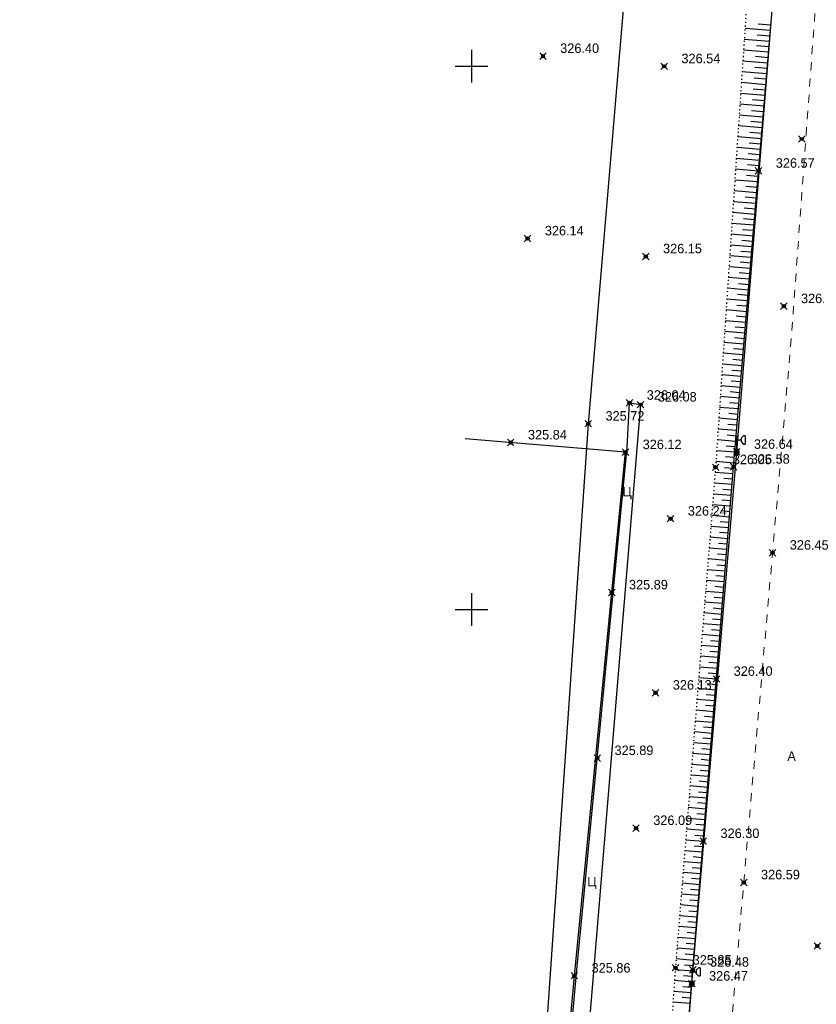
# Model space of a CAD drawing. Header units: metres. Extents: x 707528 to 709248, y 4308395 to 4311045.
# Tile 43 of 104: x 708137 to 708210, y 4309259 to 4309350. Entities that reach past the tile are written whole.
import ezdxf

# ---------------------------------------------------------------- set-up
doc = ezdxf.new("R2010")
doc.units = ezdxf.units.M
doc.header["$LTSCALE"] = 0.5
doc.header["$PDMODE"] = 35
doc.header["$PDSIZE"] = 0.3
for name, pattern in [('Auto_Street_NotBorder_Line_m1', [3, 1.5, -1.5]), ('ДОРОГИ_СТРОЯЩ', [9, 8, -1]), ('Контура низ откосов  Штриховая 0.1-0.5 - - - - - - -', [0.6, 0.1, -0.5])]:
    doc.linetypes.add(name, pattern=pattern)
for name, color, linetype in [('(001) Сетка', 92, 'Continuous'), ('(004) Точки рельефа', 7, 'Continuous'), ('(016) Кабель', 1, 'Continuous'), ('(019) Связь', 3, 'ИК_КАБ_СВЯЗИ'), ('(022) Возд. Линии', 7, 'Continuous'), ('(025) Дорога', 7, 'Continuous'), ('(035) Откосы', 7, 'Continuous'), ('(040) Ограда', 7, 'Continuous')]:
    doc.layers.add(name, color=color, linetype=linetype)
doc.layers.add('AUTO#_ROADS_EXIST_L', color=7, linetype='Continuous', lineweight=15, true_color=0x000000)
doc.styles.add('BM-431', font='txt')
doc.styles.add('D-431', font='txt')
doc.styles.add('S', font='txtwr', dxfattribs={"oblique": 15})
doc.styles.get("Standard").update_dxf_attribs({"font": 'txt.shx'})
doc.linetypes.add('ИК_КАБ_СВЯЗИ', pattern='A,4,["o",Standard,S=0.5,R=0,X=0,Y=-0.125],4,-2', length=10)
doc.linetypes.add('ИК_Э_КАБ_НН', pattern='A,8,-2,["<",Standard,S=1,R=0,X=0,Y=-0.5],8,[">",Standard,S=1,R=0,X=-0.5,Y=-0.5],-2', length=20)
doc.linetypes.add('ОГРАДА_М_1М', pattern='A,2.5,["о",Standard,S=1,R=0,X=0,Y=-0.35],0.5,["0",Standard,S=0.5,R=0,X=-0.3,Y=-0.25],2.5', length=5.5)

# ---------------------------------------------------------------- blocks, each defined once
blk = doc.blocks.new('U1111')
for p, q in [((0.1, 0.45), (0.1, 2.95)), ((0.1, 2.2), (0.85, 2.2)), ((1.28934, 2.95), (0.85, 2.51066)), ((0.85, 2.51066), (0.85, 1.88934)), ((0.85, 1.88934), (1.28934, 1.45)), ((1.6, 2.95), (1.28934, 2.95)), ((1.6, 2.95), (1.6, 1.45)), ((0, 0.05), (0.1, 0.05)), ((0, -0.05), (0, 0.05)), ((0.1, 0.05), (0.1, -0.05)), ((1.28934, 1.45), (1.6, 1.45)), ((0.1, -0.05), (0, -0.05))]:
    blk.add_line(p, q)
blk.add_lwpolyline([(0.55, 0), (0.3, 0.433013), (-0.2, 0.433013), (-0.45, 0), (-0.2, -0.433013), (0.3, -0.433013)], close=True)
at = {"color": 4, "style": 'S', "oblique": 15}
blk.add_attdef('Z', (1.142936, -1.391276), '', height=2, dxfattribs=at)
blk = doc.blocks.new('Setka')
at = {"layer": '(001) Сетка'}
for p, q in [((0, 1.5), (0, -1.5)), ((-1.5, 0), (1.5, 0))]:
    blk.add_line(p, q, dxfattribs=at)

msp = doc.modelspace()

# ---------------------------------------------------------------- linework, layer by layer
at = {"layer": '(016) Кабель', "linetype": 'ИК_Э_КАБ_НН', "elevation": 325.652, "flags": 128}
msp.add_lwpolyline([(708148.162, 4308651.703), (708151.497, 4308692.413), (708155.946, 4308744.121), (708160.092, 4308792.083), (708165.82, 4308866.029), (708169.045, 4308905.959), (708172.399, 4308947.612), (708175.762, 4308988.142), (708178.982, 4309025.586), (708182.201, 4309063.201), (708185.813, 4309103.866), (708189.128, 4309144.32), (708192.281, 4309183.205), (708195.859, 4309224.798), (708198.741, 4309260.796), (708202.87, 4309309.735), (708206.45, 4309354.347), (708209.623, 4309392.715), (708213.998, 4309431.241), (708217.888, 4309470.551), (708222.285, 4309519.973), (708227.646, 4309584.985), (708230.7, 4309620.035), (708233.599, 4309650.662), (708236.608, 4309686.642), (708239.917, 4309725.258), (708242.964, 4309758.871), (708245.88, 4309791.491), (708249.037, 4309830.224), (708251.639, 4309862.09), (708254.553, 4309895.438), (708258.525, 4309939.873), (708262.105, 4309983.745), (708265.007, 4310017.023), (708267.691, 4310050.026), (708270.438, 4310083.372), (708274.286, 4310124.617), (708277.622, 4310164.745), (708280.245, 4310192.848), (708282.134, 4310214.069), (708285.192, 4310249.54), (708287.519, 4310279.257), (708289.716, 4310303.87), (708292.577, 4310337.274), (708295.609, 4310373.419), (708298.169, 4310403.778), (708301.105, 4310436.102), (708303.908, 4310468.222), (708306.247, 4310494.557), (708309.271, 4310529.231), (708312.329, 4310564.702), (708314.656, 4310594.419), (708316.853, 4310619.032), (708319.714, 4310652.436), (708322.746, 4310688.581), (708325.306, 4310718.94), (708328.242, 4310751.264), (708331.045, 4310783.384), (708331.607, 4310789.716)], dxfattribs=at)
at = {"layer": '(019) Связь', "elevation": 324.516, "flags": 128}
msp.add_lwpolyline([(708317.145, 4310790.996), (708301.016, 4310609.687), (708256.741, 4310111.973), (708241.57, 4309932.293), (708189.214, 4309312.333), (708166.334, 4308981.07), (708160.318, 4308915.535), (708146.619, 4308758.228), (708137.034, 4308632.496), (708137.034, 4308632.496), (708137.034, 4308632.496), (708136.895, 4308567.223), (708136.888, 4308563.897)], dxfattribs=at)
at = {"layer": '(025) Дорога', "elevation": 325.745, "flags": 128}
msp.add_lwpolyline([(708193.008, 4309314.253), (708194.025, 4309314.086), (708178.741, 4309129.778), (708176.27, 4309130.116), (708178.346, 4309152.544), (708181.068, 4309183.605), (708184.673, 4309223.756), (708188.173, 4309262.058), (708192.787, 4309310.132), (708193.008, 4309314.253)], dxfattribs=at)
at = {"layer": '(035) Откосы'}
for p, q in [((708203.639, 4309348.731, 325.699), (708205.972, 4309348.535, 325.699)), ((708204.843, 4309349.131, 325.699), (708206.014, 4309349.032, 325.699)), ((708203.572, 4309347.735, 325.699), (708205.888, 4309347.54, 325.699)), ((708204.768, 4309348.135, 325.699), (708205.93, 4309348.037, 325.699)), ((708203.505, 4309346.739, 325.699), (708205.804, 4309346.545, 325.699)), ((708204.692, 4309347.14, 325.699), (708205.846, 4309347.043, 325.699)), ((708204.617, 4309346.144, 325.699), (708205.762, 4309346.048, 325.699)), ((708203.438, 4309345.742, 325.699), (708205.72, 4309345.55, 325.699)), ((708204.542, 4309345.149, 325.699), (708205.679, 4309345.053, 325.699)), ((708203.372, 4309344.746, 325.699), (708205.637, 4309344.556, 325.699)), ((708204.467, 4309344.153, 325.699), (708205.595, 4309344.058, 325.699)), ((708203.305, 4309343.75, 325.699), (708205.553, 4309343.561, 325.699)), ((708204.391, 4309343.158, 325.699), (708205.511, 4309343.063, 325.699)), ((708203.238, 4309342.754, 325.699), (708205.469, 4309342.566, 325.699)), ((708204.316, 4309342.162, 325.699), (708205.427, 4309342.069, 325.699)), ((708203.171, 4309341.758, 325.699), (708205.386, 4309341.571, 325.699)), ((708203.104, 4309340.761, 325.699), (708205.302, 4309340.576, 325.699)), ((708204.241, 4309341.167, 325.699), (708205.344, 4309341.074, 325.699)), ((708203.038, 4309339.765, 325.699), (708205.218, 4309339.582, 325.699)), ((708204.166, 4309340.171, 325.699), (708205.26, 4309340.079, 325.699)), ((708202.971, 4309338.769, 325.699), (708205.134, 4309338.587, 325.699)), ((708204.09, 4309339.176, 325.699), (708205.176, 4309339.084, 325.699)), ((708202.904, 4309337.773, 325.699), (708205.051, 4309337.592, 325.699)), ((708204.015, 4309338.18, 325.699), (708205.093, 4309338.089, 325.699)), ((708202.837, 4309336.776, 325.699), (708204.967, 4309336.597, 325.699)), ((708203.94, 4309337.185, 325.699), (708205.009, 4309337.095, 325.699)), ((708203.865, 4309336.189, 325.699), (708204.925, 4309336.1, 325.699)), ((708202.771, 4309335.78, 325.699), (708204.883, 4309335.602, 325.699)), ((708203.789, 4309335.194, 325.699), (708204.841, 4309335.105, 325.699)), ((708202.704, 4309334.784, 325.699), (708204.8, 4309334.608, 325.699)), ((708203.714, 4309334.198, 325.699), (708204.758, 4309334.11, 325.699)), ((708202.637, 4309333.788, 325.699), (708204.716, 4309333.613, 325.699)), ((708203.639, 4309333.203, 325.699), (708204.674, 4309333.115, 325.699)), ((708202.57, 4309332.792, 325.699), (708204.632, 4309332.618, 325.699)), ((708203.563, 4309332.207, 325.699), (708204.59, 4309332.121, 325.699)), ((708202.503, 4309331.795, 325.699), (708204.548, 4309331.623, 325.699)), ((708202.437, 4309330.799, 325.699), (708204.465, 4309330.628, 325.699)), ((708203.488, 4309331.212, 325.699), (708204.506, 4309331.126, 325.699)), ((708202.37, 4309329.803, 325.699), (708204.381, 4309329.634, 325.699)), ((708203.413, 4309330.216, 325.699), (708204.423, 4309330.131, 325.699)), ((708202.303, 4309328.807, 325.699), (708204.297, 4309328.639, 325.699)), ((708203.338, 4309329.221, 325.699), (708204.339, 4309329.136, 325.699)), ((708202.236, 4309327.81, 325.699), (708204.213, 4309327.644, 325.699)), ((708203.262, 4309328.225, 325.699), (708204.255, 4309328.141, 325.699)), ((708202.17, 4309326.814, 325.699), (708204.13, 4309326.649, 325.699)), ((708203.187, 4309327.229, 325.699), (708204.172, 4309327.147, 325.699)), ((708203.112, 4309326.234, 325.699), (708204.088, 4309326.152, 325.699)), ((708202.103, 4309325.818, 325.699), (708204.046, 4309325.654, 325.699)), ((708203.037, 4309325.238, 325.699), (708204.004, 4309325.157, 325.699)), ((708202.036, 4309324.822, 325.699), (708203.962, 4309324.66, 325.699)), ((708202.961, 4309324.243, 325.699), (708203.92, 4309324.162, 325.699)), ((708201.969, 4309323.826, 325.699), (708203.879, 4309323.665, 325.699)), ((708202.886, 4309323.247, 325.699), (708203.837, 4309323.167, 325.699)), ((708201.902, 4309322.829, 325.699), (708203.795, 4309322.67, 325.699)), ((708202.811, 4309322.252, 325.699), (708203.753, 4309322.173, 325.699)), ((708201.836, 4309321.833, 325.699), (708203.711, 4309321.675, 325.699)), ((708201.769, 4309320.837, 325.699), (708203.627, 4309320.68, 325.699)), ((708202.736, 4309321.256, 325.699), (708203.669, 4309321.178, 325.699)), ((708201.702, 4309319.841, 325.699), (708203.544, 4309319.686, 325.699)), ((708202.66, 4309320.261, 325.699), (708203.585, 4309320.183, 325.699)), ((708201.635, 4309318.844, 325.699), (708203.46, 4309318.691, 325.699)), ((708202.585, 4309319.265, 325.699), (708203.502, 4309319.188, 325.699)), ((708201.568, 4309317.848, 325.699), (708203.376, 4309317.696, 325.699)), ((708202.51, 4309318.27, 325.699), (708203.418, 4309318.193, 325.699)), ((708201.502, 4309316.852, 325.699), (708203.292, 4309316.701, 325.699)), ((708202.435, 4309317.274, 325.699), (708203.334, 4309317.199, 325.699)), ((708202.359, 4309316.279, 325.699), (708203.251, 4309316.204, 325.699)), ((708201.435, 4309315.856, 325.699), (708203.209, 4309315.706, 325.699)), ((708202.284, 4309315.283, 325.699), (708203.167, 4309315.209, 325.699)), ((708201.368, 4309314.86, 325.699), (708203.125, 4309314.712, 325.699)), ((708202.209, 4309314.288, 325.699), (708203.083, 4309314.214, 325.699)), ((708201.301, 4309313.863, 325.699), (708203.041, 4309313.717, 325.699)), ((708202.134, 4309313.292, 325.699), (708202.999, 4309313.219, 325.699)), ((708201.235, 4309312.867, 325.699), (708202.958, 4309312.722, 325.699)), ((708202.058, 4309312.297, 325.699), (708202.916, 4309312.225, 325.699)), ((708201.168, 4309311.871, 325.699), (708202.874, 4309311.727, 325.699)), ((708201.101, 4309310.875, 325.699), (708202.79, 4309310.733, 325.699)), ((708201.983, 4309311.301, 325.699), (708202.832, 4309311.23, 325.699)), ((708201.034, 4309309.878, 325.699), (708202.706, 4309309.738, 325.699)), ((708201.908, 4309310.306, 325.699), (708202.748, 4309310.235, 325.699)), ((708200.967, 4309308.882, 325.699), (708202.623, 4309308.743, 325.699)), ((708201.833, 4309309.31, 325.699), (708202.665, 4309309.24, 325.699)), ((708200.895, 4309307.882, 325.699), (708202.541, 4309307.748, 325.699)), ((708201.757, 4309308.312, 325.699), (708202.581, 4309308.245, 325.699)), ((708200.815, 4309306.886, 325.699), (708202.46, 4309306.753, 325.699)), ((708201.678, 4309307.317, 325.699), (708202.5, 4309307.25, 325.699)), ((708201.597, 4309306.322, 325.699), (708202.42, 4309306.255, 325.699)), ((708200.735, 4309305.891, 325.699), (708202.379, 4309305.758, 325.699)), ((708201.517, 4309305.327, 325.699), (708202.339, 4309305.26, 325.699)), ((708200.655, 4309304.896, 325.699), (708202.299, 4309304.763, 325.699)), ((708201.437, 4309304.332, 325.699), (708202.258, 4309304.265, 325.699)), ((708200.575, 4309303.901, 325.699), (708202.218, 4309303.768, 325.699)), ((708201.356, 4309303.337, 325.699), (708202.177, 4309303.27, 325.699)), ((708200.495, 4309302.906, 325.699), (708202.137, 4309302.773, 325.699)), ((708201.276, 4309302.342, 325.699), (708202.097, 4309302.275, 325.699)), ((708200.416, 4309301.911, 325.699), (708202.056, 4309301.778, 325.699)), ((708200.336, 4309300.916, 325.699), (708201.976, 4309300.783, 325.699)), ((708201.196, 4309301.347, 325.699), (708202.016, 4309301.28, 325.699)), ((708200.256, 4309299.921, 325.699), (708201.895, 4309299.788, 325.699)), ((708201.116, 4309300.352, 325.699), (708201.935, 4309300.285, 325.699)), ((708200.176, 4309298.925, 325.699), (708201.814, 4309298.793, 325.699)), ((708201.035, 4309299.357, 325.699), (708201.855, 4309299.29, 325.699)), ((708200.096, 4309297.93, 325.699), (708201.733, 4309297.798, 325.699)), ((708200.955, 4309298.361, 325.699), (708201.774, 4309298.295, 325.699)), ((708200.016, 4309296.935, 325.699), (708201.653, 4309296.802, 325.699)), ((708200.875, 4309297.366, 325.699), (708201.693, 4309297.3, 325.699)), ((708199.937, 4309295.94, 325.699), (708201.572, 4309295.807, 325.699)), ((708200.794, 4309296.371, 325.699), (708201.612, 4309296.305, 325.699)), ((708200.714, 4309295.376, 325.699), (708201.532, 4309295.31, 325.699)), ((708199.857, 4309294.945, 325.699), (708201.491, 4309294.812, 325.699)), ((708200.634, 4309294.381, 325.699), (708201.451, 4309294.315, 325.699)), ((708199.777, 4309293.95, 325.699), (708201.411, 4309293.817, 325.699)), ((708200.554, 4309293.386, 325.699), (708201.37, 4309293.32, 325.699)), ((708199.697, 4309292.955, 325.699), (708201.33, 4309292.822, 325.699)), ((708200.473, 4309292.391, 325.699), (708201.289, 4309292.325, 325.699)), ((708199.617, 4309291.96, 325.699), (708201.249, 4309291.827, 325.699)), ((708199.537, 4309290.965, 325.699), (708201.168, 4309290.832, 325.699)), ((708200.393, 4309291.396, 325.699), (708201.209, 4309291.33, 325.699)), ((708199.458, 4309289.969, 325.699), (708201.088, 4309289.837, 325.699)), ((708200.313, 4309290.401, 325.699), (708201.128, 4309290.335, 325.699)), ((708199.378, 4309288.974, 325.699), (708201.007, 4309288.842, 325.699)), ((708200.232, 4309289.406, 325.699), (708201.047, 4309289.34, 325.699)), ((708199.298, 4309287.979, 325.699), (708200.926, 4309287.847, 325.699)), ((708200.152, 4309288.411, 325.699), (708200.966, 4309288.345, 325.699)), ((708199.218, 4309286.984, 325.699), (708200.845, 4309286.852, 325.699)), ((708200.072, 4309287.416, 325.699), (708200.886, 4309287.35, 325.699)), ((708199.138, 4309285.989, 325.699), (708200.765, 4309285.857, 325.699)), ((708199.992, 4309286.421, 325.699), (708200.805, 4309286.355, 325.699)), ((708199.911, 4309285.425, 325.699), (708200.724, 4309285.359, 325.699)), ((708199.058, 4309284.994, 325.699), (708200.684, 4309284.862, 325.699)), ((708199.831, 4309284.43, 325.699), (708200.644, 4309284.364, 325.699)), ((708198.979, 4309283.999, 325.699), (708200.603, 4309283.867, 325.699)), ((708199.751, 4309283.435, 325.699), (708200.563, 4309283.369, 325.699)), ((708198.899, 4309283.004, 325.699), (708200.522, 4309282.872, 325.699)), ((708199.67, 4309282.44, 325.699), (708200.482, 4309282.374, 325.699)), ((708198.819, 4309282.008, 325.699), (708200.442, 4309281.877, 325.699)), ((708199.59, 4309281.445, 325.699), (708200.401, 4309281.379, 325.699)), ((708198.739, 4309281.013, 325.699), (708200.361, 4309280.882, 325.699)), ((708198.659, 4309280.018, 325.699), (708200.28, 4309279.887, 325.699)), ((708199.51, 4309280.45, 325.699), (708200.321, 4309280.384, 325.699)), ((708198.579, 4309279.023, 325.699), (708200.2, 4309278.892, 325.699)), ((708199.43, 4309279.455, 325.699), (708200.24, 4309279.389, 325.699)), ((708198.5, 4309278.028, 325.699), (708200.119, 4309277.897, 325.699)), ((708199.349, 4309278.46, 325.699), (708200.159, 4309278.394, 325.699)), ((708198.42, 4309277.033, 325.699), (708200.038, 4309276.902, 325.699)), ((708199.269, 4309277.465, 325.699), (708200.078, 4309277.399, 325.699)), ((708198.34, 4309276.038, 325.699), (708199.957, 4309275.907, 325.699)), ((708199.189, 4309276.47, 325.699), (708199.998, 4309276.404, 325.699)), ((708199.108, 4309275.475, 325.699), (708199.917, 4309275.409, 325.699)), ((708198.26, 4309275.043, 325.699), (708199.877, 4309274.912, 325.699)), ((708199.028, 4309274.48, 325.699), (708199.836, 4309274.414, 325.699)), ((708198.18, 4309274.048, 325.699), (708199.796, 4309273.916, 325.699)), ((708198.948, 4309273.484, 325.699), (708199.755, 4309273.419, 325.699)), ((708198.1, 4309273.052, 325.699), (708199.715, 4309272.921, 325.699)), ((708198.868, 4309272.489, 325.699), (708199.675, 4309272.424, 325.699)), ((708198.021, 4309272.057, 325.699), (708199.634, 4309271.926, 325.699)), ((708198.787, 4309271.494, 325.699), (708199.594, 4309271.429, 325.699)), ((708197.941, 4309271.062, 325.699), (708199.554, 4309270.931, 325.699)), ((708197.861, 4309270.067, 325.699), (708199.473, 4309269.936, 325.699)), ((708198.707, 4309270.499, 325.699), (708199.513, 4309270.434, 325.699)), ((708197.781, 4309269.072, 325.699), (708199.392, 4309268.941, 325.699)), ((708198.627, 4309269.504, 325.699), (708199.433, 4309269.439, 325.699)), ((708197.701, 4309268.077, 325.699), (708199.311, 4309267.946, 325.699)), ((708198.546, 4309268.509, 325.699), (708199.352, 4309268.444, 325.699)), ((708197.621, 4309267.082, 325.699), (708199.231, 4309266.951, 325.699)), ((708198.466, 4309267.514, 325.699), (708199.271, 4309267.449, 325.699)), ((708197.542, 4309266.087, 325.699), (708199.15, 4309265.956, 325.699)), ((708198.386, 4309266.519, 325.699), (708199.19, 4309266.454, 325.699)), ((708198.306, 4309265.524, 325.699), (708199.11, 4309265.459, 325.699)), ((708197.462, 4309265.091, 325.699), (708199.069, 4309264.961, 325.699)), ((708198.225, 4309264.529, 325.699), (708199.029, 4309264.464, 325.699)), ((708197.382, 4309264.096, 325.699), (708198.989, 4309263.966, 325.699)), ((708198.145, 4309263.534, 325.699), (708198.948, 4309263.469, 325.699)), ((708197.302, 4309263.101, 325.699), (708198.908, 4309262.971, 325.699)), ((708198.065, 4309262.539, 325.699), (708198.867, 4309262.473, 325.699)), ((708197.224, 4309262.103, 325.699), (708198.827, 4309261.976, 325.699)), ((708197.988, 4309261.542, 325.699), (708198.788, 4309261.478, 325.699)), ((708197.154, 4309261.107, 325.699), (708198.748, 4309260.981, 325.699)), ((708197.085, 4309260.111, 325.699), (708198.669, 4309259.986, 325.699)), ((708197.914, 4309260.546, 325.699), (708198.709, 4309260.483, 325.699)), ((708197.015, 4309259.115, 325.699), (708198.59, 4309258.99, 325.699)), ((708197.84, 4309259.551, 325.699), (708198.63, 4309259.488, 325.699))]:
    msp.add_line(p, q, dxfattribs=at)
at = {"layer": '(035) Откосы', "linetype": 'Контура низ откосов  Штриховая 0.1-0.5 - - - - - - -', "elevation": 325.699}
msp.add_lwpolyline([(708210.106, 4309409.087), (708208.004, 4309409.087), (708207.68, 4309400.928), (708207.233, 4309398.657), (708206.309, 4309392.824), (708203.001, 4309381.419), (708198.769, 4309380.45), (708197.173, 4309366.755), (708201.194, 4309361.378), (708204.158, 4309357.668), (708203.912, 4309352.809), (708200.93, 4309308.323), (708197.235, 4309262.265), (708194.527, 4309223.51), (708190.461, 4309183.235), (708187.578, 4309145.668), (708186.01, 4309131.041), (708184.019, 4309130.027), (708182.137, 4309130.027), (708182.207, 4309128.831)], dxfattribs=at)
at = {"layer": '(040) Ограда', "linetype": 'ОГРАДА_М_1М', "elevation": 325.652, "flags": 128}
msp.add_lwpolyline([(708163.026, 4309131.89), (708176.1, 4309130.422), (708178.156, 4309152.519), (708180.842, 4309183.149), (708184.445, 4309223.391), (708187.931, 4309261.53), (708192.634, 4309309.707), (708177.884, 4309310.951)], dxfattribs=at)
at = {"elevation": 325.699, "flags": 128}
msp.add_lwpolyline([(708182.207, 4309128.831), (708184.171, 4309128.83), (708185.997, 4309129.793), (708187.165, 4309130.817), (708188.976, 4309145.583), (708192.179, 4309182.459), (708195.771, 4309223.441), (708198.835, 4309262.074), (708202.591, 4309308.367), (708206.341, 4309352.923), (708205.687, 4309358.122), (708201.866, 4309361.928), (708197.948, 4309367.093), (708199.35, 4309379.764), (708203.77, 4309380.397), (708207.35, 4309392.841), (708208.759, 4309398.218), (708209.84, 4309400.238), (708210.106, 4309409.087)], dxfattribs=at)
at = {"color": 0, "linetype": 'ByBlock', "lineweight": -2, "transparency": 16777216}
for p in [(708185.046, 4309346.165, 326.404), (708196.201, 4309345.223, 326.536), (708208.866, 4309338.536, 326.967), (708204.883, 4309335.602, 326.568), (708183.628, 4309329.377, 326.139), (708194.508, 4309327.728, 326.155), (708207.203, 4309323.143, 326.973), (708193.008, 4309314.253, 326.04), (708194.025, 4309314.086, 326.08), (708189.214, 4309312.333, 325.724), (708182.077, 4309310.598, 325.842), (708192.634, 4309309.707, 326.123), (708202.87, 4309309.735, 326.641), (708200.93, 4309308.323, 326.051), (708202.591, 4309308.367, 326.578), (708196.788, 4309303.588, 326.239), (708206.171, 4309300.453, 326.446), (708191.374, 4309296.798, 325.892), (708201.007, 4309288.842, 326.399), (708195.407, 4309287.571, 326.128), (708190.044, 4309281.554, 325.887), (708193.609, 4309275.115, 326.088), (708199.796, 4309273.916, 326.299), (708203.523, 4309270.114, 326.588), (708210.291, 4309264.267, 326.533), (708197.235, 4309262.265, 325.848), (708187.931, 4309261.53, 325.862), (708198.835, 4309262.074, 326.482), (708198.741, 4309260.796, 326.469)]:
    msp.add_point(p, dxfattribs=at)
at = {"layer": 'AUTO#_ROADS_EXIST_L', "linetype": 'Auto_Street_NotBorder_Line_m1', "lineweight": 15, "elevation": -0.295, "flags": 128}
msp.add_lwpolyline([(708187.447, 4309418.997), (708207.105, 4309417.371), (708209.087, 4309416.59), (708210.744, 4309415.075), (708215.867, 4309409.98), (708213.056, 4309379.858), (708210.358, 4309354.012), (708207.923, 4309320.534), (708200.32, 4309233.396), (708193.9, 4309160.317), (708191.283, 4309130.51), (708188, 4309128.236), (708183.971, 4309125.772), (708180.815, 4309125.213), (708162.607, 4309126.782)], dxfattribs=at)

# ---------------------------------------------------------------- block references
at = {"layer": '(001) Сетка'}
for p in [(708178.465, 4309345.231), (708178.465, 4309295.231)]:
    msp.add_blockref('Setka', p, dxfattribs=at)
at = {"layer": '(022) Возд. Линии', "xscale": 0.5, "yscale": 0.5, "zscale": 0.5}
for p in [(708202.845, 4309309.735, 325.652), (708198.716, 4309260.796, 325.652)]:
    msp.add_blockref('U1111', p, dxfattribs=at)

# ---------------------------------------------------------------- texts
at = {"layer": '(004) Точки рельефа', "style": 'D-431'}
for s, p in [('326.40', (708186.632, 4309346.451, 326.404)), ('326.54', (708197.787, 4309345.508, 326.536)), ('326.57', (708206.469, 4309335.888, 326.568)), ('326.14', (708185.215, 4309329.662, 326.139)), ('326.15', (708196.094, 4309328.014, 326.155)), ('326.97', (708208.789, 4309323.428, 326.973)), ('326.04', (708194.594, 4309314.538, 326.04)), ('326.08', (708195.611, 4309314.371, 326.08)), ('325.72', (708190.8, 4309312.614, 325.724)), ('325.84', (708183.664, 4309310.881, 325.842)), ('326.12', (708194.22, 4309309.992, 326.123)), ('326.64', (708204.456, 4309310.02, 326.641)), ('326.58', (708204.177, 4309308.652, 326.578)), ('326.05', (708202.516, 4309308.608, 326.051)), ('326.24', (708198.374, 4309303.873, 326.239)), ('326.45', (708207.757, 4309300.738, 326.446)), ('325.89', (708192.96, 4309297.082, 325.892)), ('326.40', (708202.593, 4309289.128, 326.399)), ('326.13', (708196.993, 4309287.857, 326.128)), ('325.89', (708191.63, 4309281.838, 325.887)), ('326.09', (708195.195, 4309275.4, 326.088)), ('326.30', (708201.382, 4309274.202, 326.299)), ('326.59', (708205.11, 4309270.4, 326.588)), ('325.85', (708198.821, 4309262.548, 325.848)), ('325.86', (708189.517, 4309261.815, 325.862)), ('326.48', (708200.421, 4309262.359, 326.482)), ('326.47', (708200.327, 4309261.081, 326.469))]:
    msp.add_text(s, height=0.875, dxfattribs=at).set_placement(p)
at = {"layer": '(025) Дорога', "linetype": 'ДОРОГИ_СТРОЯЩ', "style": 'BM-431'}
for s, p in [('Ц', (708192.355, 4309305.634, 325.745)), ('A', (708207.534, 4309281.297, -0.295)), ('Ц', (708189.119, 4309269.751, -0.295))]:
    msp.add_text(s, height=0.875, dxfattribs=at).set_placement(p)

doc.saveas('drawing.dxf')
